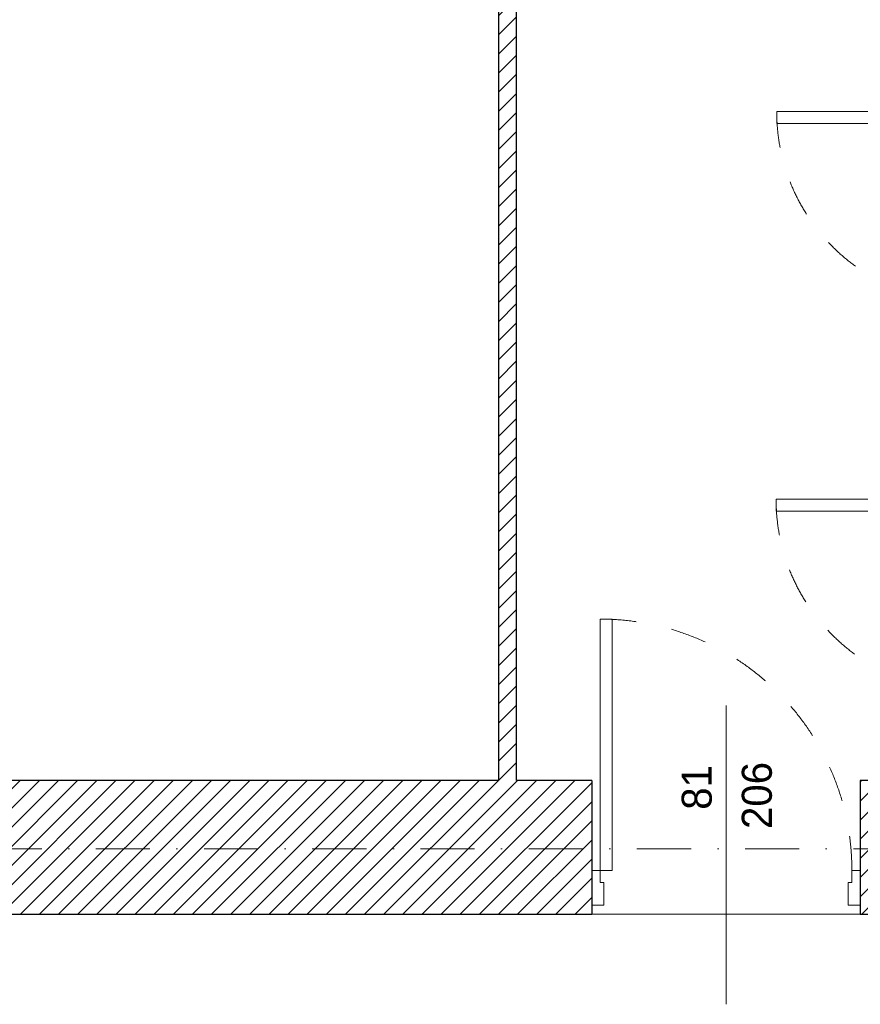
# Model space of a CAD drawing. Header units: millimetres. Extents: x -140780 to 266886, y -104422 to 233759.
# Tile 39 of 104: x 198902 to 201699, y 114854 to 118132. Entities that reach past the tile are written whole.
import ezdxf
from ezdxf.enums import TextEntityAlignment as Align

# ---------------------------------------------------------------- set-up
doc = ezdxf.new("R2010")
doc.units = ezdxf.units.MM
doc.header["$MEASUREMENT"] = 0
doc.linetypes.add('Kropki i Kreski', pattern=[360, 180, -90, 0, -90])
doc.linetypes.add('Przerywana', pattern=[240, 120, -120])
for name, color, linetype in [('Drzwi ArchiCAD', 7, 'Continuous'), ('Konstrukcja - Siatki mod', 7, 'Continuous'), ('KR_INW', 7, 'Continuous'), ('NAPIS_SODON', 7, 'Continuous'), ('Znaczniki drzwi ArchiCADa', 7, 'Continuous')]:
    doc.layers.add(name, color=color, linetype=linetype)
for name, color, linetype, lineweight in [('Drzwi ArchiCAD_Nr_pióra__1', 7, 'Continuous', 13), ('Drzwi ArchiCAD_Nr_pióra__27', 7, 'Continuous', 25), ('KR_INW_Nr_pióra__101', 252, 'Continuous', 5), ('KR_INW_Nr_pióra__27', 7, 'Continuous', 25), ('NAPIS_SODON_Nr_pióra__121', 255, 'Continuous', 0), ('Znaczniki drzwi ArchiCADa_Nr_pióra__7', 7, 'Continuous', 13)]:
    doc.layers.add(name, color=color, linetype=linetype, lineweight=lineweight)
doc.layers.add('Konstrukcja - Siatki mod_Nr_pióra__48', color=7, linetype='Continuous', lineweight=15, true_color=0xa80f02)
doc.layers.add('Znaczniki drzwi ArchiCADa_Nr_pióra__20', color=7, linetype='Continuous', lineweight=13, true_color=0xb00000)
doc.styles.add('GENERATED_STYLE_1', font='txt')
pattern_1 = [(45, (0, 0), (-31.819804, 31.819804), [])]

# ---------------------------------------------------------------- blocks, each defined once
blk = doc.blocks.new('Strop_2', base_point=(188316, 115154.1))
at = {"layer": 'NAPIS_SODON_Nr_pióra__121', "linetype": 'Continuous', "flags": 128}
blk.add_lwpolyline([(188316, 115154.1), (204667.3, 115154.1), (205241.5, 115154.1), (205242.2, 115154.1), (205242.2, 115394.1), (205241.5, 115154.1), (205174.5, 117823.2), (205315.4, 117824.8), (205315.4, 121145.6), (224463.2, 121145.6)], dxfattribs=at)
blk = doc.blocks.new('Drzwi 19_19')
at = {"layer": 'Drzwi ArchiCAD_Nr_pióra__1', "linetype": 'Continuous'}
for p, q in [((378.7, 0), (378.7, 837.4)), ((378.7, 837.4), (418.7, 837.4)), ((418.7, 837.4), (418.7, 0)), ((-418.7, 0), (-446.7, 0)), ((-446.7, 0), (-446.7, -115)), ((-418.7, -40), (-418.7, 0)), ((418.7, 0), (378.7, 0)), ((446.7, 0), (418.7, 0)), ((418.7, 0), (418.7, -40)), ((446.7, -115), (446.7, 0)), ((-406.7, -40), (-418.7, -40)), ((-406.7, -115), (-406.7, -40)), ((418.7, -40), (406.7, -40)), ((406.7, -40), (406.7, -115)), ((-446.7, -115), (-406.7, -115)), ((406.7, -115), (446.7, -115))]:
    blk.add_line(p, q, dxfattribs=at)
at = {"layer": 'Drzwi ArchiCAD_Nr_pióra__1', "linetype": 'Przerywana'}
blk.add_arc((418.7, 0), 837.4, 90, 180, dxfattribs=at)
at = {"layer": 'Drzwi ArchiCAD_Nr_pióra__27', "linetype": 'Continuous'}
for p, q in [((-446.7, 0), (-446.7, -115)), ((446.7, 0), (446.7, -115))]:
    blk.add_line(p, q, dxfattribs=at)
blk = doc.blocks.new('Znacznik Wym 19_18')
at = {"layer": 'Znaczniki drzwi ArchiCADa_Nr_pióra__20', "linetype": 'Continuous'}
blk.add_line((0, -695), (0, 300), dxfattribs=at)
at = {"layer": 'Znaczniki drzwi ArchiCADa_Nr_pióra__7', "style": 'GENERATED_STYLE_1'}
for tag, p in [('AC_MarkerText_3', (-182.4, -222.3)), ('AC_MarkerText_2', (17.6, -286.3))]:
    blk.add_attdef(tag, text='', height=100, rotation=270, dxfattribs=at).set_placement(p, align=Align.BOTTOM_LEFT)
blk = doc.blocks.new('Ściana_43', base_point=(205241.5, 115154.1))
at = {"layer": 'KR_INW_Nr_pióra__101', "linetype": 'Continuous'}
h = blk.add_hatch(dxfattribs=at)
h.set_pattern_fill('Cegła_licówka', color=256, style=0, pattern_type=2)
h.set_pattern_definition(pattern_1)
h.paths.add_polyline_path([(200805.3, 115599.1), (198648.7, 115599.1), (198648.7, 115299.1), (198648.7, 115184.1), (198648.7, 115154.1), (200805.3, 115154.1), (200805.3, 115184.1), (200805.3, 115299.1)])
h = blk.add_hatch(dxfattribs=at)
h.set_pattern_fill('Cegła_licówka', color=256, style=0, pattern_type=2)
h.set_pattern_definition(pattern_1)
h.paths.add_polyline_path([(201698.7, 115599.1), (201698.7, 115299.1), (201698.7, 115184.1), (201698.7, 115154.1), (205241.5, 115154.1), (205020.3, 115599.1)])
at = {"layer": 'KR_INW_Nr_pióra__27', "linetype": 'Continuous'}
for p, q in [((200805.3, 115599.1), (200805.3, 115299.1)), ((201698.7, 115599.1), (201698.7, 115299.1)), ((200805.3, 115299.1), (200805.3, 115184.1)), ((201698.7, 115299.1), (201698.7, 115184.1)), ((200805.3, 115184.1), (200805.3, 115154.1)), ((201698.7, 115184.1), (201698.7, 115154.1))]:
    blk.add_line(p, q, dxfattribs=at)
at = {"layer": 'KR_INW_Nr_pióra__27', "linetype": 'Continuous', "flags": 128}
for points in [[(200494.7, 115599.1), (198648.7, 115599.1)], [(200805.3, 115599.1), (200554.7, 115599.1)], [(202057.9, 115599.1), (201698.7, 115599.1)], [(198648.7, 115154.1), (200805.3, 115154.1)], [(201698.7, 115154.1), (205241.5, 115154.1)]]:
    blk.add_lwpolyline(points, dxfattribs=at)
at = {"layer": 'Drzwi ArchiCAD', "linetype": 'Continuous', "xscale": -1, "zscale": 1000}
blk.add_blockref('Drzwi 19_19', (201252, 115299.1), dxfattribs=at)
at = {"layer": 'Znaczniki drzwi ArchiCADa', "color": 14, "lineweight": 13, "true_color": 0xb00000}
ref = blk.add_blockref('Znacznik Wym 19_18', (201252, 115154.1), dxfattribs=dict(at, rotation=180))
ref.add_attrib('AC_MarkerText_2', '81', dxfattribs={"layer": 'Znaczniki drzwi ArchiCADa_Nr_pióra__7', "color": 7, "height": 100, "rotation": 90, "style": 'GENERATED_STYLE_1'}).set_placement((201234.3, 115501.8), align=Align.BOTTOM_LEFT)
ref.add_attrib('AC_MarkerText_3', '206', dxfattribs={"layer": 'Znaczniki drzwi ArchiCADa_Nr_pióra__7', "color": 7, "height": 100, "rotation": 90, "style": 'GENERATED_STYLE_1'}).set_placement((201434.3, 115437.8), align=Align.BOTTOM_LEFT)
blk = doc.blocks.new('Ściana_109', base_point=(200494.7, 121675.6))
at = {"layer": 'KR_INW_Nr_pióra__101', "linetype": 'Continuous'}
h = blk.add_hatch(dxfattribs=at)
h.set_pattern_fill('Cegła_licówka', color=256, style=0, pattern_type=2)
h.set_pattern_definition(pattern_1)
h.paths.add_polyline_path([(200494.7, 121145.6), (200494.7, 115599.1), (200554.7, 115599.1), (200554.7, 121145.6)])
at = {"layer": 'KR_INW_Nr_pióra__27', "linetype": 'Continuous', "flags": 128}
for points in [[(200494.7, 121145.6), (200494.7, 115599.1)], [(200554.7, 115599.1), (200554.7, 121145.6)]]:
    blk.add_lwpolyline(points, dxfattribs=at)
blk = doc.blocks.new('Drzwi 19_39')
at = {"layer": 'Drzwi ArchiCAD_Nr_pióra__1', "linetype": 'Continuous'}
for p, q in [((279.7, 0), (279.7, 639.4)), ((279.7, 639.4), (319.7, 639.4)), ((319.7, 639.4), (319.7, 0)), ((-319.7, 0), (-347.7, 0)), ((-347.7, 0), (-347.7, -60)), ((-319.7, -40), (-319.7, 0)), ((319.7, 0), (279.7, 0)), ((347.7, 0), (319.7, 0)), ((319.7, 0), (319.7, -40)), ((347.7, -60), (347.7, 0)), ((-347.7, -60), (-307.7, -60)), ((-307.7, -40), (-319.7, -40)), ((-307.7, -60), (-307.7, -40)), ((319.7, -40), (307.7, -40)), ((307.7, -40), (307.7, -60)), ((307.7, -60), (347.7, -60))]:
    blk.add_line(p, q, dxfattribs=at)
at = {"layer": 'Drzwi ArchiCAD_Nr_pióra__1', "linetype": 'Przerywana'}
blk.add_arc((319.7, 0), 639.4, 90, 180, dxfattribs=at)
at = {"layer": 'Drzwi ArchiCAD_Nr_pióra__27', "linetype": 'Continuous'}
for p, q in [((-347.7, 0), (-347.7, -60)), ((347.7, 0), (347.7, -60))]:
    blk.add_line(p, q, dxfattribs=at)
blk = doc.blocks.new('Znacznik Wym 19_19')
at = {"layer": 'Znaczniki drzwi ArchiCADa_Nr_pióra__20', "linetype": 'Continuous'}
blk.add_line((0, 250), (0, -360), dxfattribs=at)
at = {"layer": 'Znaczniki drzwi ArchiCADa_Nr_pióra__7', "style": 'GENERATED_STYLE_1'}
for tag, p in [('AC_MarkerText_2', (-17.6, -97.3)), ('AC_MarkerText_3', (182.4, -161.3))]:
    blk.add_attdef(tag, text='', height=100, rotation=90, dxfattribs=at).set_placement(p, align=Align.BOTTOM_LEFT)
blk = doc.blocks.new('Drzwi 19_40')
at = {"layer": 'Drzwi ArchiCAD_Nr_pióra__1', "linetype": 'Continuous'}
for p, q in [((278.6, 0), (278.6, 637.3)), ((278.6, 637.3), (318.6, 637.3)), ((318.6, 637.3), (318.6, 0)), ((-318.6, 0), (-346.6, 0)), ((-346.6, 0), (-346.6, -60)), ((-318.6, -40), (-318.6, 0)), ((318.6, 0), (278.6, 0)), ((346.6, 0), (318.6, 0)), ((318.6, 0), (318.6, -40)), ((346.6, -60), (346.6, 0)), ((-346.6, -60), (-306.6, -60)), ((-306.6, -40), (-318.6, -40)), ((-306.6, -60), (-306.6, -40)), ((318.6, -40), (306.6, -40)), ((306.6, -40), (306.6, -60)), ((306.6, -60), (346.6, -60))]:
    blk.add_line(p, q, dxfattribs=at)
at = {"layer": 'Drzwi ArchiCAD_Nr_pióra__1', "linetype": 'Przerywana'}
blk.add_arc((318.6, 0), 637.3, 90, 180, dxfattribs=at)
at = {"layer": 'Drzwi ArchiCAD_Nr_pióra__27', "linetype": 'Continuous'}
for p, q in [((-346.6, 0), (-346.6, -60)), ((346.6, 0), (346.6, -60))]:
    blk.add_line(p, q, dxfattribs=at)
blk = doc.blocks.new('Ściana_110', base_point=(202057.9, 115154.1))
at = {"layer": 'KR_INW_Nr_pióra__101', "linetype": 'Continuous'}
h = blk.add_hatch(dxfattribs=at)
h.set_pattern_fill('Cegła_licówka', color=256, style=0, pattern_type=2)
h.set_pattern_definition(pattern_1)
h.paths.add_polyline_path([(202117.9, 117907.4), (202057.9, 117967.4), (202057.9, 117854.4), (202117.9, 117854.4)])
h = blk.add_hatch(dxfattribs=at)
h.set_pattern_fill('Cegła_licówka', color=256, style=0, pattern_type=2)
h.set_pattern_definition(pattern_1)
h.paths.add_polyline_path([(202057.9, 116563.5), (202117.9, 116563.5), (202117.9, 117161.2), (202057.9, 117161.2)])
h = blk.add_hatch(dxfattribs=at)
h.set_pattern_fill('Cegła_licówka', color=256, style=0, pattern_type=2)
h.set_pattern_definition(pattern_1)
h.paths.add_polyline_path([(202057.9, 115868.1), (202057.9, 115599.1), (202117.9, 115599.1), (202117.9, 115868.1)])
at = {"layer": 'KR_INW_Nr_pióra__27', "linetype": 'Continuous'}
for p, q in [((202057.9, 117854.4), (202117.9, 117854.4)), ((202057.9, 117161.2), (202117.9, 117161.2)), ((202057.9, 116563.5), (202117.9, 116563.5)), ((202057.9, 115868.1), (202117.9, 115868.1))]:
    blk.add_line(p, q, dxfattribs=at)
at = {"layer": 'KR_INW_Nr_pióra__27', "linetype": 'Continuous', "flags": 128}
for points in [[(202057.9, 117967.4), (202057.9, 117854.4)], [(202117.9, 117854.4), (202117.9, 117907.4)], [(202057.9, 117161.2), (202057.9, 116563.5)], [(202117.9, 117009.3), (202117.9, 117161.2)], [(202117.9, 116563.5), (202117.9, 116949.3)], [(202057.9, 115868.1), (202057.9, 115599.1)], [(202117.9, 115599.1), (202117.9, 115868.1)]]:
    blk.add_lwpolyline(points, dxfattribs=at)
at = {"layer": 'Drzwi ArchiCAD', "linetype": 'Continuous', "zscale": 1000, "rotation": 90}
for name, p in [('Drzwi 19_40', (202057.9, 117507.8)), ('Drzwi 19_39', (202057.9, 116215.8))]:
    blk.add_blockref(name, p, dxfattribs=at)
at = {"layer": 'Znaczniki drzwi ArchiCADa', "color": 14, "lineweight": 13, "true_color": 0xb00000}
ref = blk.add_blockref('Znacznik Wym 19_19', (202057.9, 117507.8), dxfattribs=dict(at, rotation=90))
ref.add_attrib('AC_MarkerText_2', '61', dxfattribs={"layer": 'Znaczniki drzwi ArchiCADa_Nr_pióra__7', "color": 7, "height": 100, "rotation": 360, "style": 'GENERATED_STYLE_1'}).set_placement((202057.9, 117556.1), align=Align.BOTTOM_LEFT)
ref.add_attrib('AC_MarkerText_3', '206', dxfattribs={"layer": 'Znaczniki drzwi ArchiCADa_Nr_pióra__7', "color": 7, "height": 100, "rotation": 360, "style": 'GENERATED_STYLE_1'}).set_placement((202057.9, 117356.1), align=Align.BOTTOM_LEFT)
ref = blk.add_blockref('Znacznik Wym 19_19', (202057.9, 116215.8), dxfattribs=dict(at, rotation=90))
ref.add_attrib('AC_MarkerText_2', '62', dxfattribs={"layer": 'Znaczniki drzwi ArchiCADa_Nr_pióra__7', "color": 7, "height": 100, "rotation": 360, "style": 'GENERATED_STYLE_1'}).set_placement((202057.9, 116264.1), align=Align.BOTTOM_LEFT)
ref.add_attrib('AC_MarkerText_3', '206', dxfattribs={"layer": 'Znaczniki drzwi ArchiCADa_Nr_pióra__7', "color": 7, "height": 100, "rotation": 360, "style": 'GENERATED_STYLE_1'}).set_placement((202057.9, 116064.1), align=Align.BOTTOM_LEFT)
blk = doc.blocks.new('Standardowy znacznik siatki_10')
at = {"layer": 'Konstrukcja - Siatki mod_Nr_pióra__48', "linetype": 'Kropki i Kreski'}
blk.add_line((1000, 0), (72912, 0), dxfattribs=at)

msp = doc.modelspace()

# ---------------------------------------------------------------- block references
at = {"layer": 'Konstrukcja - Siatki mod', "color": 8, "linetype": 'Continuous', "lineweight": 13, "zscale": 1000}
msp.add_blockref('Standardowy znacznik siatki_10', (177989.3, 115372.2), dxfattribs=at)
at = {"layer": 'KR_INW'}
for name, p in [('Ściana_109', (200494.7, 121675.6)), ('Ściana_110', (202057.9, 115154.1)), ('Ściana_43', (205241.5, 115154.1))]:
    msp.add_blockref(name, p, dxfattribs=at)
at = {"layer": 'NAPIS_SODON', "color": 255, "linetype": 'Continuous', "lineweight": 0}
msp.add_blockref('Strop_2', (188316, 115154.1), dxfattribs=at)

doc.saveas('drawing.dxf')
